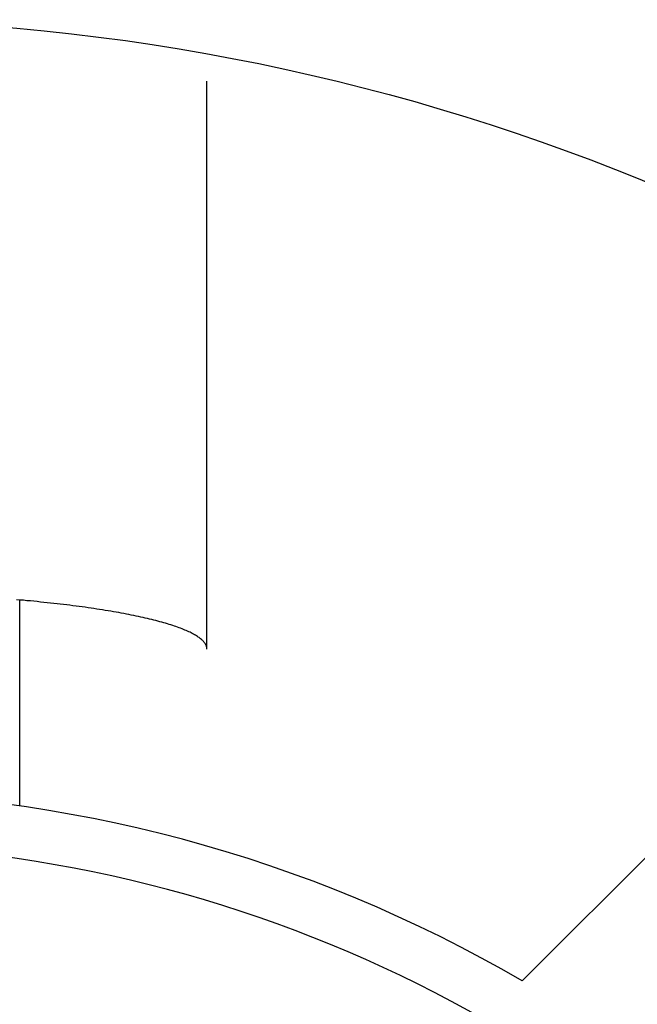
# Model space of a CAD drawing. Extents: x -92 to 223, y -92 to 223.
# Tile 8 of 11: x 8 to 31, y 45 to 83. Entities that reach past the tile are written whole.
import ezdxf

# ---------------------------------------------------------------- set-up
doc = ezdxf.new("R2010")
doc.units = 0
doc.header["$LTSCALE"] = 14
doc.layers.get('0').update_dxf_attribs({"linetype": 'CONTINUOUS'})

msp = doc.modelspace()

# ---------------------------------------------------------------- linework, layer by layer
for p, q in [((14.65, 58.46), (14.65, 80.158)), ((7.5, 52.467), (7.5, 60.336)), ((39.244, 58.336), (26.695, 45.786))]:
    msp.add_line(p, q)
msp.add_polyline3d([(14.65, 58.46, 0), (14.649, 58.483, 0), (14.647, 58.506, 0), (14.643, 58.529, 0), (14.637, 58.553, 0), (14.63, 58.576, 0), (14.62, 58.599, 0), (14.61, 58.622, 0), (14.597, 58.645, 0), (14.583, 58.669, 0), (14.567, 58.692, 0), (14.55, 58.715, 0), (14.531, 58.738, 0), (14.51, 58.761, 0), (14.488, 58.784, 0), (14.464, 58.807, 0), (14.438, 58.83, 0), (14.411, 58.853, 0), (14.382, 58.876, 0), (14.352, 58.898, 0), (14.32, 58.921, 0), (14.286, 58.944, 0), (14.25, 58.966, 0), (14.213, 58.989, 0), (14.175, 59.011, 0), (14.135, 59.034, 0), (14.093, 59.056, 0), (14.049, 59.079, 0), (14.004, 59.101, 0), (13.958, 59.123, 0), (13.91, 59.145, 0), (13.86, 59.167, 0), (13.809, 59.189, 0), (13.756, 59.211, 0), (13.701, 59.233, 0), (13.645, 59.255, 0), (13.588, 59.276, 0), (13.529, 59.298, 0), (13.468, 59.319, 0), (13.406, 59.34, 0), (13.342, 59.362, 0), (13.277, 59.383, 0), (13.21, 59.404, 0), (13.142, 59.425, 0), (13.072, 59.446, 0), (13.001, 59.466, 0), (12.929, 59.487, 0), (12.855, 59.507, 0), (12.779, 59.528, 0), (12.702, 59.548, 0), (12.624, 59.568, 0), (12.544, 59.588, 0), (12.463, 59.608, 0), (12.38, 59.627, 0), (12.296, 59.647, 0), (12.21, 59.666, 0), (12.123, 59.686, 0), (12.035, 59.705, 0), (11.945, 59.724, 0), (11.854, 59.743, 0), (11.762, 59.761, 0), (11.668, 59.78, 0), (11.574, 59.798, 0), (11.477, 59.817, 0), (11.38, 59.835, 0), (11.281, 59.853, 0), (11.181, 59.871, 0), (11.079, 59.888, 0), (10.977, 59.906, 0), (10.873, 59.923, 0), (10.768, 59.94, 0), (10.661, 59.957, 0), (10.554, 59.974, 0), (10.445, 59.991, 0), (10.335, 60.007, 0), (10.224, 60.024, 0), (10.111, 60.04, 0), (9.998, 60.056, 0), (9.884, 60.072, 0), (9.768, 60.087, 0), (9.651, 60.103, 0), (9.533, 60.118, 0), (9.414, 60.133, 0), (9.294, 60.148, 0), (9.173, 60.162, 0), (9.051, 60.177, 0), (8.928, 60.191, 0), (8.804, 60.205, 0), (8.679, 60.219, 0), (8.552, 60.233, 0), (8.425, 60.246, 0), (8.297, 60.259, 0), (8.168, 60.272, 0), (8.038, 60.285, 0), (7.907, 60.298, 0), (7.776, 60.31, 0), (7.643, 60.323, 0), (7.51, 60.335, 0), (7.375, 60.346, 0)])
msp.add_circle((0, 0), 82.5)
for radius, start, end in [(53, 59.7568, 120.2432), (51, 37.1545, 142.8455)]:
    msp.add_arc((0, 0), radius, start, end)

doc.saveas('drawing.dxf')
